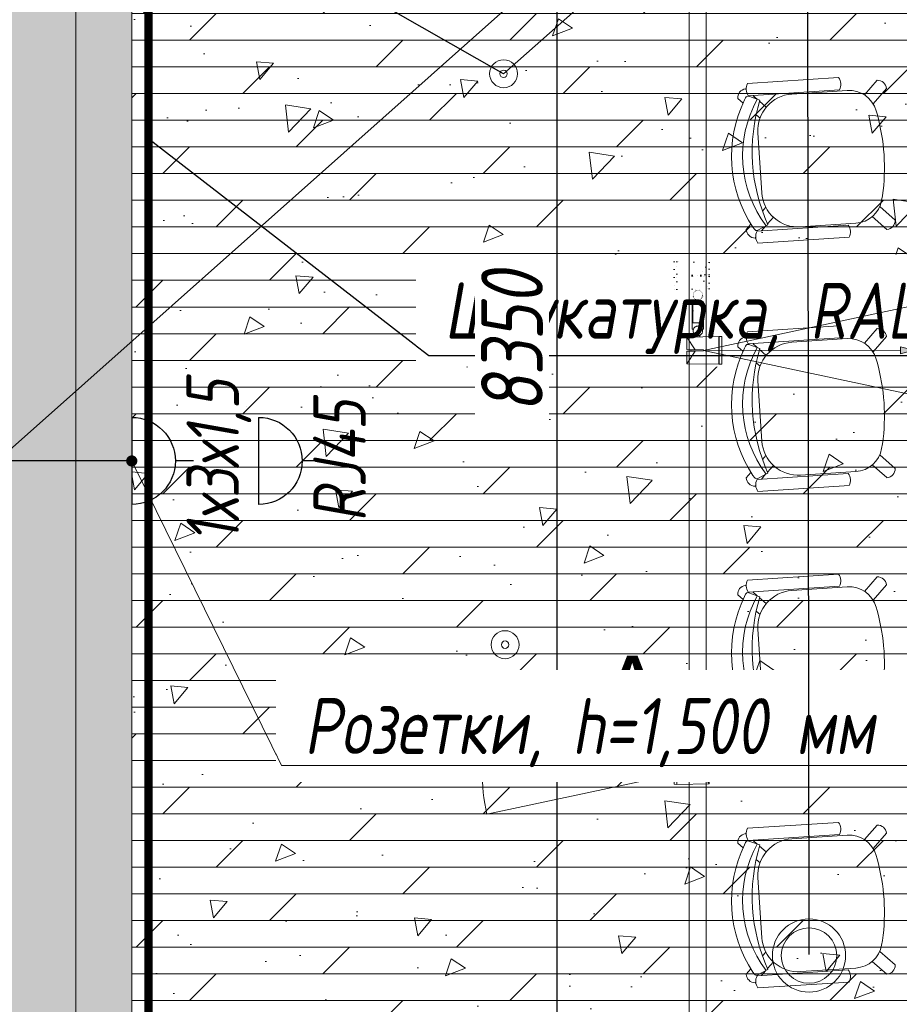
# Model space of a CAD drawing. Header units: millimetres. Extents: x -57162 to 485422, y -209335 to -9481.
# Tile 66 of 256: x 54639 to 57779, y -51829 to -48314. Entities that reach past the tile are written whole.
import ezdxf
from ezdxf import colors
from ezdxf.entities.mleader import LeaderData, LeaderLine
from ezdxf.enums import TextEntityAlignment as Align
from ezdxf.math import Vec2, Vec3

# ---------------------------------------------------------------- set-up
doc = ezdxf.new("R2010")
doc.units = ezdxf.units.MM
for name, pattern in [('( Hidden )', [0.375, 0.25, -0.125]), ('-d1-01', [1, 0, -1]), ('DASHDOT', [25.4, 12.7, -6.35, 0, -6.35]), ('Wipeout_Contour', [1, 0, -1])]:
    doc.linetypes.add(name, pattern=pattern)
doc.layers.get('Defpoints').update_dxf_attribs({"color": 31})
for name, color, linetype, lineweight in [('_0', 7, 'Continuous', 13), ('dim_light', 12, 'Continuous', 9), ('dim_pot', 128, 'Continuous', 9), ('EOM', 1, 'Continuous', 5), ('light_pot', 52, 'Continuous', 15), ('meb', 26, 'Continuous', 15), ('Основа _2_', 7, 'Continuous', 5), ('Перекрытия', 7, 'Continuous', 5), ('Стены', 7, 'Continuous', 5)]:
    doc.layers.add(name, color=color, linetype=linetype, lineweight=lineweight)
for name, color, linetype, lineweight, true_color in [('_Разделитель помещений_', 7, '-d1-01', 5, 0x0080c0), ('dim_razv', 7, 'DASHDOT', 9, 0x183018), ('EOM vinoski', 7, 'Continuous', 5, 0x423200), ('pol', 7, 'Continuous', 15, 0x55666d), ('pot sh', 7, 'Continuous', 15, 0x261e3e), ('МЕБЕЛЬ НАША ЛИНИЯ', 7, 'Continuous', 0, 0x6a6a6a)]:
    doc.layers.add(name, color=color, linetype=linetype, lineweight=lineweight, true_color=true_color)
doc.styles.add('fl_iso paper', font='isocpeur.ttf', dxfattribs={"width": 0.8, "oblique": 10})
doc.styles.add('In tre', font='isocpeur.ttf', dxfattribs={"width": 0.8, "oblique": 10})
doc.styles.get("Standard").update_dxf_attribs({"font": 'arial.ttf'})
doc.linetypes.add('пути', pattern='A,0.15,[130,ltypeshp.shx,S=0.25,R=0,X=0,Y=0],0.15', length=0.3)
doc.dimstyles.new('In tre 1_75', dxfattribs={"dimtxt": 220, "dimasz": 120, "dimexe": 60, "dimexo": 10, "dimgap": 50, "dimtad": 1, "dimdec": 0, "dimrnd": 5, "dimzin": 0, "dimdsep": 46, "dimtxsty": 'fl_iso paper', "dimblk": 'ARCHTICK', "dimcen": 0, "dimdle": 60, "dimadec": 0, "dimazin": 0, "dimtfac": 1, "dimtdec": 0, "dimtofl": 0, "dimtmove": 1, "dimatfit": 1, "dimfxl": 1, "dimtfill": 1, "dimtolj": 1, "dimtzin": 0, "dimarcsym": 1})

# ---------------------------------------------------------------- blocks, each defined once
blk = doc.blocks.new('*U404')
at = {"layer": 'light_pot', "linetype": 'Continuous', "lineweight": 18, "true_color": 0x333300}
blk.add_hatch(color=48, dxfattribs=at).paths.add_polyline_path([(-770, -93.6), (-723.3, -81.1), (-723.3, -106.1)])
at = {"layer": 'light_pot', "color": 48, "linetype": 'Continuous', "lineweight": 18, "true_color": 0x333300}
for p, q in [((-770, -93.6), (-723.3, -81.1)), ((-770, -93.6), (-723.3, -106.1)), ((-723.3, -106.1), (-723.3, -81.1)), ((-20, -93.4), (-723.3, -93.6))]:
    blk.add_line(p, q, dxfattribs=at)
at = {"layer": 'light_pot', "color": 48, "linetype": 'Wipeout_Contour', "lineweight": 0, "ltscale": 27.581187, "true_color": 0x333300}
blk.add_lwpolyline([(-75.5, 123.9), (-75.5, 222.9), (-85, 222.7), (-85, 124.1), (-75.5, 123.9)], dxfattribs=at)
at = {"layer": 'light_pot', "color": 48, "linetype": 'Wipeout_Contour', "lineweight": 0, "ltscale": 54.880114, "true_color": 0x333300}
blk.add_lwpolyline([(40, 125.9), (40, 170.6), (-20, 171.6), (-20, 175.1), (40, 176.2), (40, 220.9), (-75, 222.9), (-75, 123.9), (40, 125.9)], dxfattribs=at)
at = {"layer": 'light_pot', "color": 48, "linetype": 'Wipeout_Contour', "lineweight": 0, "ltscale": 20.267003, "true_color": 0x333300}
blk.add_lwpolyline([(40, 176.2), (40, 220.9), (10, 175.7), (40, 176.2)], dxfattribs=at)
at = {"layer": 'light_pot', "color": 48, "linetype": 'Wipeout_Contour', "lineweight": 0, "ltscale": 27.795682, "true_color": 0x333300}
blk.add_lwpolyline([(25, 170.8), (25, 175.9), (-20, 175.1), (-20, 171.6), (25, 170.8)], dxfattribs=at)
at = {"layer": 'light_pot', "color": 48, "linetype": 'Wipeout_Contour', "lineweight": 0, "ltscale": 20.878376, "true_color": 0x333300}
blk.add_lwpolyline([(10, 171.1), (40, 125.9), (40, 170.6), (10, 171.1)], dxfattribs=at)
at = {"layer": 'light_pot', "color": 48, "linetype": 'Wipeout_Contour', "lineweight": 0, "ltscale": 440.919975, "true_color": 0x333300}
blk.add_lwpolyline([(17, 103.7), (16.9, 105.4), (16.7, 107), (16.3, 108.6), (15.7, 110.2), (15, 111.7), (14.1, 113.1), (13.1, 114.5), (12, 115.7), (10.8, 116.8), (9.4, 117.8), (8, 118.7), (6.5, 119.4), (4.9, 120), (3.3, 120.4), (1.7, 120.6), (0, 120.7), (-1.7, 120.6), (-3.3, 120.4), (-4.9, 120), (-6.5, 119.4), (-8, 118.7), (-9.4, 117.8), (-10.8, 116.8), (-12, 115.7), (-13.1, 114.5), (-14.1, 113.1), (-15, 111.7), (-15.7, 110.2), (-16.3, 108.6), (-16.7, 107), (-16.9, 105.4), (-17, 103.7), (-16.9, 102), (-16.7, 100.4), (-16.3, 98.8), (-15.7, 97.2), (-15, 95.7), (-14.1, 94.2), (-13.1, 92.9), (-12, 91.7), (-10.8, 90.5), (-9.4, 89.6), (-8, 88.7), (-6.5, 88), (-4.9, 87.4), (-3.3, 87), (-1.7, 86.8), (0, 86.7), (1.7, 86.8), (3.3, 87), (4.9, 87.4), (6.5, 88), (8, 88.7), (9.4, 89.6), (10.8, 90.5), (12, 91.7), (13.1, 92.9), (14.1, 94.2), (15, 95.7), (15.7, 97.2), (16.3, 98.8), (16.7, 100.4), (16.9, 102), (17, 103.7)], dxfattribs=at)
blk.add_lwpolyline([(17, 103.7), (16.9, 105.4), (16.7, 107), (16.3, 108.6), (15.7, 110.2), (15, 111.7), (14.1, 113.1), (13.1, 114.5), (12, 115.7), (10.8, 116.8), (9.4, 117.8), (8, 118.7), (6.5, 119.4), (4.9, 120), (3.3, 120.4), (1.7, 120.6), (0, 120.7), (-1.7, 120.6), (-3.3, 120.4), (-4.9, 120), (-6.5, 119.4), (-8, 118.7), (-9.4, 117.8), (-10.8, 116.8), (-12, 115.7), (-13.1, 114.5), (-14.1, 113.1), (-15, 111.7), (-15.7, 110.2), (-16.3, 108.6), (-16.7, 107), (-16.9, 105.4), (-17, 103.7), (-16.9, 102), (-16.7, 100.4), (-16.3, 98.8), (-15.7, 97.2), (-15, 95.7), (-14.1, 94.2), (-13.1, 92.9), (-12, 91.7), (-10.8, 90.5), (-9.4, 89.6), (-8, 88.7), (-6.5, 88), (-4.9, 87.4), (-3.3, 87), (-1.7, 86.8), (0, 86.7), (1.7, 86.8), (3.3, 87), (4.9, 87.4), (6.5, 88), (8, 88.7), (9.4, 89.6), (10.8, 90.5), (12, 91.7), (13.1, 92.9), (14.1, 94.2), (15, 95.7), (15.7, 97.2), (16.3, 98.8), (16.7, 100.4), (16.9, 102), (17, 103.7)], dxfattribs=at)
at = {"layer": 'light_pot', "color": 48, "linetype": 'Wipeout_Contour', "lineweight": 0, "ltscale": 87.339052, "true_color": 0x333300}
blk.add_lwpolyline([(7, 119.2), (7, 119.2), (7, 125.3), (-7, 125.1), (-7, 119.2), (-7, 119.2), (-5.3, 119.8), (-3.6, 120.3), (-1.8, 120.6), (0, 120.7), (1.8, 120.6), (3.6, 120.3), (5.3, 119.8), (7, 119.2)], dxfattribs=at)
at = {"layer": 'light_pot', "color": 48, "linetype": 'Wipeout_Contour', "lineweight": 0, "ltscale": 149.796586, "true_color": 0x333300}
blk.add_lwpolyline([(-16, 97.9), (-20, 97.9), (-20, 0), (20, 0), (20, 97.9), (16, 97.9), (14.9, 95.5), (13.5, 93.3), (11.7, 91.4), (9.7, 89.8), (7.5, 88.4), (5.1, 87.5), (2.6, 86.9), (0, 86.7), (-2.6, 86.9), (-5.1, 87.5), (-7.5, 88.4), (-9.7, 89.8), (-11.7, 91.4), (-13.5, 93.3), (-14.9, 95.5), (-16, 97.9)], dxfattribs=at)
at = {"layer": 'light_pot', "color": 48, "linetype": 'Continuous', "lineweight": 18, "true_color": 0x333300, "flags": 128}
for points in [[(-16, -17.9), (-20, -17.9), (-20, 80), (20, 80), (20, -17.9), (16, -17.9), (14.9, -15.5), (13.5, -13.3), (11.7, -11.4), (9.7, -9.8), (7.5, -8.4), (5.1, -7.5), (2.6, -6.9), (0, -6.7), (-2.6, -6.9), (-5.1, -7.5), (-7.5, -8.4), (-9.7, -9.8), (-11.7, -11.4), (-13.5, -13.3), (-14.9, -15.5)], [(18, 75), (18, 5), (-18, 5), (-18, 75)], [(18, 75), (18, 5), (-18, 5), (-18, 75)], [(17, -23.7), (16.9, -25.4), (16.7, -27), (16.3, -28.6), (15.7, -30.2), (15, -31.7), (14.1, -33.1), (13.1, -34.5), (12, -35.7), (10.8, -36.8), (9.4, -37.8), (8, -38.7), (6.5, -39.4), (4.9, -40), (3.3, -40.4), (1.7, -40.6), (0, -40.7), (-1.7, -40.6), (-3.3, -40.4), (-4.9, -40), (-6.5, -39.4), (-8, -38.7), (-9.4, -37.8), (-10.8, -36.8), (-12, -35.7), (-13.1, -34.5), (-14.1, -33.1), (-15, -31.7), (-15.7, -30.2), (-16.3, -28.6), (-16.7, -27), (-16.9, -25.4), (-17, -23.7), (-16.9, -22), (-16.7, -20.4), (-16.3, -18.8), (-15.7, -17.2), (-15, -15.7), (-14.1, -14.2), (-13.1, -12.9), (-12, -11.7), (-10.8, -10.5), (-9.4, -9.6), (-8, -8.7), (-6.5, -8), (-4.9, -7.4), (-3.3, -7), (-1.7, -6.8), (0, -6.7), (1.7, -6.8), (3.3, -7), (4.9, -7.4), (6.5, -8), (8, -8.7), (9.4, -9.6), (10.8, -10.5), (12, -11.7), (13.1, -12.9), (14.1, -14.2), (15, -15.7), (15.7, -17.2), (16.3, -18.8), (16.7, -20.4), (16.9, -22)], [(17, -23.7), (16.9, -25.4), (16.7, -27), (16.3, -28.6), (15.7, -30.2), (15, -31.7), (14.1, -33.1), (13.1, -34.5), (12, -35.7), (10.8, -36.8), (9.4, -37.8), (8, -38.7), (6.5, -39.4), (4.9, -40), (3.3, -40.4), (1.7, -40.6), (0, -40.7), (-1.7, -40.6), (-3.3, -40.4), (-4.9, -40), (-6.5, -39.4), (-8, -38.7), (-9.4, -37.8), (-10.8, -36.8), (-12, -35.7), (-13.1, -34.5), (-14.1, -33.1), (-15, -31.7), (-15.7, -30.2), (-16.3, -28.6), (-16.7, -27), (-16.9, -25.4), (-17, -23.7), (-16.9, -22), (-16.7, -20.4), (-16.3, -18.8), (-15.7, -17.2), (-15, -15.7), (-14.1, -14.2), (-13.1, -12.9), (-12, -11.7), (-10.8, -10.5), (-9.4, -9.6), (-8, -8.7), (-6.5, -8), (-4.9, -7.4), (-3.3, -7), (-1.7, -6.8), (0, -6.7), (1.7, -6.8), (3.3, -7), (4.9, -7.4), (6.5, -8), (8, -8.7), (9.4, -9.6), (10.8, -10.5), (12, -11.7), (13.1, -12.9), (14.1, -14.2), (15, -15.7), (15.7, -17.2), (16.3, -18.8), (16.7, -20.4), (16.9, -22)], [(-75.5, -43.9), (-75.5, -142.9), (-85, -142.7), (-85, -44.1)], [(-75.5, -43.9), (-85, -44.1), (-85, -142.7), (-75.5, -142.9)], [(40, -45.9), (40, -90.6), (-20, -91.6), (-20, -95.1), (40, -96.2), (40, -140.9), (-75, -142.9), (-75, -43.9)], [(40, -45.9), (40, -90.6), (-20, -91.6), (-20, -95.1), (40, -96.2), (40, -140.9), (-75, -142.9), (-75, -43.9)], [(7, -39.2), (7, -39.2), (7, -45.3), (-7, -45.1), (-7, -39.2), (-7, -39.2), (-5.3, -39.8), (-3.6, -40.3), (-1.8, -40.6), (0, -40.7), (1.8, -40.6), (3.6, -40.3), (5.3, -39.8)], [(10, -91.1), (40, -45.9), (40, -90.6)], [(10, -91.1), (40, -90.6), (40, -45.9)], [(25, -90.8), (25, -95.9), (-20, -95.1), (-20, -91.6)], [(25, -90.8), (25, -95.9), (-20, -95.1), (-20, -91.6)], [(40, -96.2), (40, -140.9), (10, -95.7)], [(40, -96.2), (10, -95.7), (40, -140.9)]]:
    blk.add_lwpolyline(points, close=True, dxfattribs=at)
for points in [[(-16, -17.9, -0.31502), (0, -6.7, -0.31502), (16, -17.9), (20, -17.9), (20, 80), (-20, 80), (-20, -17.9)], [(-753.6, 62.3), (-20, -93.4), (-753.5, -249.6, -0.105104)], [(7, -39.2, -0.214789), (-7, -39.2), (-7, -39.2), (-7, -45.1), (7, -45.3), (7, -39.2)]]:
    blk.add_lwpolyline(points, format="xyb", close=True, dxfattribs=at)
at = {"layer": 'light_pot', "color": 48, "linetype": 'Wipeout_Contour', "lineweight": 0, "ltscale": 27.398732, "true_color": 0x333300}
blk.add_lwpolyline([(18, 5), (18, 75), (-18, 75), (-18, 5), (18, 5)], dxfattribs=at)
blk = doc.blocks.new('*U405')
at = {"layer": 'light_pot', "linetype": 'Continuous', "lineweight": 18, "true_color": 0x333300}
blk.add_hatch(color=48, dxfattribs=at).paths.add_polyline_path([(770, -93.1), (723.4, -80.6), (723.4, -105.6)])
at = {"layer": 'light_pot', "color": 48, "linetype": 'Continuous', "lineweight": 18, "true_color": 0x333300}
for p, q in [((20, -93.4), (723.4, -93.1)), ((770, -93.1), (723.4, -80.6)), ((723.4, -105.6), (723.4, -80.6)), ((770, -93.1), (723.4, -105.6))]:
    blk.add_line(p, q, dxfattribs=at)
at = {"layer": 'light_pot', "color": 48, "linetype": 'Wipeout_Contour', "lineweight": 0, "ltscale": 27.581187, "true_color": 0x333300}
blk.add_lwpolyline([(-75.5, 123.9), (-75.5, 222.9), (-85, 222.7), (-85, 124.1), (-75.5, 123.9)], dxfattribs=at)
at = {"layer": 'light_pot', "color": 48, "linetype": 'Wipeout_Contour', "lineweight": 0, "ltscale": 54.880114, "true_color": 0x333300}
blk.add_lwpolyline([(40, 125.9), (40, 170.6), (-20, 171.6), (-20, 175.1), (40, 176.2), (40, 220.9), (-75, 222.9), (-75, 123.9), (40, 125.9)], dxfattribs=at)
at = {"layer": 'light_pot', "color": 48, "linetype": 'Wipeout_Contour', "lineweight": 0, "ltscale": 20.267003, "true_color": 0x333300}
blk.add_lwpolyline([(40, 176.2), (40, 220.9), (10, 175.7), (40, 176.2)], dxfattribs=at)
at = {"layer": 'light_pot', "color": 48, "linetype": 'Wipeout_Contour', "lineweight": 0, "ltscale": 27.795682, "true_color": 0x333300}
blk.add_lwpolyline([(25, 170.8), (25, 175.9), (-20, 175.1), (-20, 171.6), (25, 170.8)], dxfattribs=at)
at = {"layer": 'light_pot', "color": 48, "linetype": 'Wipeout_Contour', "lineweight": 0, "ltscale": 20.878376, "true_color": 0x333300}
blk.add_lwpolyline([(10, 171.1), (40, 125.9), (40, 170.6), (10, 171.1)], dxfattribs=at)
at = {"layer": 'light_pot', "color": 48, "linetype": 'Wipeout_Contour', "lineweight": 0, "ltscale": 440.919975, "true_color": 0x333300}
blk.add_lwpolyline([(17, 103.7), (16.9, 105.4), (16.7, 107), (16.3, 108.6), (15.7, 110.2), (15, 111.7), (14.1, 113.1), (13.1, 114.5), (12, 115.7), (10.8, 116.8), (9.4, 117.8), (8, 118.7), (6.5, 119.4), (4.9, 120), (3.3, 120.4), (1.7, 120.6), (0, 120.7), (-1.7, 120.6), (-3.3, 120.4), (-4.9, 120), (-6.5, 119.4), (-8, 118.7), (-9.4, 117.8), (-10.8, 116.8), (-12, 115.7), (-13.1, 114.5), (-14.1, 113.1), (-15, 111.7), (-15.7, 110.2), (-16.3, 108.6), (-16.7, 107), (-16.9, 105.4), (-17, 103.7), (-16.9, 102), (-16.7, 100.4), (-16.3, 98.8), (-15.7, 97.2), (-15, 95.7), (-14.1, 94.2), (-13.1, 92.9), (-12, 91.7), (-10.8, 90.5), (-9.4, 89.6), (-8, 88.7), (-6.5, 88), (-4.9, 87.4), (-3.3, 87), (-1.7, 86.8), (0, 86.7), (1.7, 86.8), (3.3, 87), (4.9, 87.4), (6.5, 88), (8, 88.7), (9.4, 89.6), (10.8, 90.5), (12, 91.7), (13.1, 92.9), (14.1, 94.2), (15, 95.7), (15.7, 97.2), (16.3, 98.8), (16.7, 100.4), (16.9, 102), (17, 103.7)], dxfattribs=at)
blk.add_lwpolyline([(17, 103.7), (16.9, 105.4), (16.7, 107), (16.3, 108.6), (15.7, 110.2), (15, 111.7), (14.1, 113.1), (13.1, 114.5), (12, 115.7), (10.8, 116.8), (9.4, 117.8), (8, 118.7), (6.5, 119.4), (4.9, 120), (3.3, 120.4), (1.7, 120.6), (0, 120.7), (-1.7, 120.6), (-3.3, 120.4), (-4.9, 120), (-6.5, 119.4), (-8, 118.7), (-9.4, 117.8), (-10.8, 116.8), (-12, 115.7), (-13.1, 114.5), (-14.1, 113.1), (-15, 111.7), (-15.7, 110.2), (-16.3, 108.6), (-16.7, 107), (-16.9, 105.4), (-17, 103.7), (-16.9, 102), (-16.7, 100.4), (-16.3, 98.8), (-15.7, 97.2), (-15, 95.7), (-14.1, 94.2), (-13.1, 92.9), (-12, 91.7), (-10.8, 90.5), (-9.4, 89.6), (-8, 88.7), (-6.5, 88), (-4.9, 87.4), (-3.3, 87), (-1.7, 86.8), (0, 86.7), (1.7, 86.8), (3.3, 87), (4.9, 87.4), (6.5, 88), (8, 88.7), (9.4, 89.6), (10.8, 90.5), (12, 91.7), (13.1, 92.9), (14.1, 94.2), (15, 95.7), (15.7, 97.2), (16.3, 98.8), (16.7, 100.4), (16.9, 102), (17, 103.7)], dxfattribs=at)
at = {"layer": 'light_pot', "color": 48, "linetype": 'Wipeout_Contour', "lineweight": 0, "ltscale": 87.339052, "true_color": 0x333300}
blk.add_lwpolyline([(7, 119.2), (7, 119.2), (7, 125.3), (-7, 125.1), (-7, 119.2), (-7, 119.2), (-5.3, 119.8), (-3.6, 120.3), (-1.8, 120.6), (0, 120.7), (1.8, 120.6), (3.6, 120.3), (5.3, 119.8), (7, 119.2)], dxfattribs=at)
at = {"layer": 'light_pot', "color": 48, "linetype": 'Wipeout_Contour', "lineweight": 0, "ltscale": 149.796586, "true_color": 0x333300}
blk.add_lwpolyline([(-16, 97.9), (-20, 97.9), (-20, 0), (20, 0), (20, 97.9), (16, 97.9), (14.9, 95.5), (13.5, 93.3), (11.7, 91.4), (9.7, 89.8), (7.5, 88.4), (5.1, 87.5), (2.6, 86.9), (0, 86.7), (-2.6, 86.9), (-5.1, 87.5), (-7.5, 88.4), (-9.7, 89.8), (-11.7, 91.4), (-13.5, 93.3), (-14.9, 95.5), (-16, 97.9)], dxfattribs=at)
at = {"layer": 'light_pot', "color": 48, "linetype": 'Continuous', "lineweight": 18, "true_color": 0x333300, "flags": 128}
for points in [[(-16, -17.9), (-20, -17.9), (-20, 80), (20, 80), (20, -17.9), (16, -17.9), (14.9, -15.5), (13.5, -13.3), (11.7, -11.4), (9.7, -9.8), (7.5, -8.4), (5.1, -7.5), (2.6, -6.9), (0, -6.7), (-2.6, -6.9), (-5.1, -7.5), (-7.5, -8.4), (-9.7, -9.8), (-11.7, -11.4), (-13.5, -13.3), (-14.9, -15.5)], [(18, 75), (18, 5), (-18, 5), (-18, 75)], [(18, 75), (18, 5), (-18, 5), (-18, 75)], [(17, -23.7), (16.9, -25.4), (16.7, -27), (16.3, -28.6), (15.7, -30.2), (15, -31.7), (14.1, -33.1), (13.1, -34.5), (12, -35.7), (10.8, -36.8), (9.4, -37.8), (8, -38.7), (6.5, -39.4), (4.9, -40), (3.3, -40.4), (1.7, -40.6), (0, -40.7), (-1.7, -40.6), (-3.3, -40.4), (-4.9, -40), (-6.5, -39.4), (-8, -38.7), (-9.4, -37.8), (-10.8, -36.8), (-12, -35.7), (-13.1, -34.5), (-14.1, -33.1), (-15, -31.7), (-15.7, -30.2), (-16.3, -28.6), (-16.7, -27), (-16.9, -25.4), (-17, -23.7), (-16.9, -22), (-16.7, -20.4), (-16.3, -18.8), (-15.7, -17.2), (-15, -15.7), (-14.1, -14.2), (-13.1, -12.9), (-12, -11.7), (-10.8, -10.5), (-9.4, -9.6), (-8, -8.7), (-6.5, -8), (-4.9, -7.4), (-3.3, -7), (-1.7, -6.8), (0, -6.7), (1.7, -6.8), (3.3, -7), (4.9, -7.4), (6.5, -8), (8, -8.7), (9.4, -9.6), (10.8, -10.5), (12, -11.7), (13.1, -12.9), (14.1, -14.2), (15, -15.7), (15.7, -17.2), (16.3, -18.8), (16.7, -20.4), (16.9, -22)], [(17, -23.7), (16.9, -25.4), (16.7, -27), (16.3, -28.6), (15.7, -30.2), (15, -31.7), (14.1, -33.1), (13.1, -34.5), (12, -35.7), (10.8, -36.8), (9.4, -37.8), (8, -38.7), (6.5, -39.4), (4.9, -40), (3.3, -40.4), (1.7, -40.6), (0, -40.7), (-1.7, -40.6), (-3.3, -40.4), (-4.9, -40), (-6.5, -39.4), (-8, -38.7), (-9.4, -37.8), (-10.8, -36.8), (-12, -35.7), (-13.1, -34.5), (-14.1, -33.1), (-15, -31.7), (-15.7, -30.2), (-16.3, -28.6), (-16.7, -27), (-16.9, -25.4), (-17, -23.7), (-16.9, -22), (-16.7, -20.4), (-16.3, -18.8), (-15.7, -17.2), (-15, -15.7), (-14.1, -14.2), (-13.1, -12.9), (-12, -11.7), (-10.8, -10.5), (-9.4, -9.6), (-8, -8.7), (-6.5, -8), (-4.9, -7.4), (-3.3, -7), (-1.7, -6.8), (0, -6.7), (1.7, -6.8), (3.3, -7), (4.9, -7.4), (6.5, -8), (8, -8.7), (9.4, -9.6), (10.8, -10.5), (12, -11.7), (13.1, -12.9), (14.1, -14.2), (15, -15.7), (15.7, -17.2), (16.3, -18.8), (16.7, -20.4), (16.9, -22)], [(-40, -45.9), (-40, -90.6), (20, -91.6), (20, -95.1), (-40, -96.2), (-40, -140.9), (75, -142.9), (75, -43.9)], [(-40, -45.9), (-40, -90.6), (20, -91.6), (20, -95.1), (-40, -96.2), (-40, -140.9), (75, -142.9), (75, -43.9)], [(-10, -91.1), (-40, -45.9), (-40, -90.6)], [(-10, -91.1), (-40, -90.6), (-40, -45.9)], [(-7, -39.2), (-7, -39.2), (-7, -45.3), (7, -45.1), (7, -39.2), (7, -39.2), (5.3, -39.8), (3.6, -40.3), (1.8, -40.6), (0, -40.7), (-1.8, -40.6), (-3.6, -40.3), (-5.3, -39.8)], [(75.5, -43.9), (75.5, -142.9), (85, -142.7), (85, -44)], [(75.5, -43.9), (85, -44), (85, -142.7), (75.5, -142.9)], [(-40, -96.2), (-40, -140.9), (-10, -95.7)], [(-40, -96.2), (-10, -95.7), (-40, -140.9)], [(-25, -90.9), (-25, -95.9), (20, -95.1), (20, -91.6)], [(-25, -90.9), (-25, -95.9), (20, -95.1), (20, -91.6)]]:
    blk.add_lwpolyline(points, close=True, dxfattribs=at)
for points in [[(-16, -17.9, -0.31502), (0, -6.7, -0.31502), (16, -17.9), (20, -17.9), (20, 80), (-20, 80), (-20, -17.9)], [(753.6, 62.8), (20, -93.4), (753.7, -249.1, 0.105104)], [(-7, -39.2, 0.214789), (7, -39.2), (7, -39.2), (7, -45.1), (-7, -45.3), (-7, -39.2)]]:
    blk.add_lwpolyline(points, format="xyb", close=True, dxfattribs=at)
at = {"layer": 'light_pot', "color": 48, "linetype": 'Wipeout_Contour', "lineweight": 0, "ltscale": 27.398732, "true_color": 0x333300}
blk.add_lwpolyline([(18, 5), (18, 75), (-18, 75), (-18, 5), (18, 5)], dxfattribs=at)
blk = doc.blocks.new('_ArchTick')
at = {"color": 0, "linetype": 'ByBlock', "lineweight": 9, "const_width": 0.15}
blk.add_lwpolyline([(-0.5, -0.5), (0.5, 0.5)], dxfattribs=at)
blk = doc.blocks.new('*D468')
at = {"layer": 'Defpoints', "color": 0, "transparency": 16777216}
for p in [(57028.6, -45289.1), (56556.3, -53639.1), (57059.2, -53639.1)]:
    blk.add_point(p, dxfattribs=at)
at = {"layer": 'dim_light', "color": 0, "lineweight": -2, "transparency": 16777216}
for p, q in [((56556.3, -45229.1), (56556.3, -53699.1)), ((57018.6, -45289.1), (56496.3, -45289.1)), ((57049.2, -53639.1), (56496.3, -53639.1))]:
    blk.add_line(p, q, dxfattribs=at)
at = {"layer": 'dim_light', "color": 0, "lineweight": -2, "transparency": 16777216, "xscale": 120, "yscale": 120, "zscale": 120}
for p, rotation in [((56556.3, -45289.1), 90), ((56556.3, -53639.1), 270)]:
    blk.add_blockref('_ArchTick', p, dxfattribs=dict(at, rotation=rotation))
at = {"layer": 'dim_light', "color": 0, "transparency": 16777216, "insert": (56396.3, -49464.1), "char_height": 220, "attachment_point": 5, "rotation": 90, "style": 'fl_iso paper', "bg_fill": 3, "box_fill_scale": 1.1, "bg_fill_color": 256, "bg_fill_true_color": 13158600, "bg_fill_transparency": 0}
blk.add_mtext('\\A1;8350', dxfattribs=at)
blk = doc.blocks.new('indiana visitor_s')
at = {"layer": 'МЕБЕЛЬ НАША ЛИНИЯ', "linetype": 'Continuous'}
for p, q in [((-234.5, 265.2), (-216.7, 247.4)), ((234.3, 265.4), (216.5, 247.6)), ((-286, 227.4), (-286, -99)), ((-267, 235.9), (-264.4, 233.3)), ((-242.7, 227.4), (-242.7, -99)), ((-242.7, 211.6), (-226.7, 195.6)), ((-222.8, 187), (-239.3, 224)), ((-235.4, 236.5), (-228.1, 241)), ((223.1, 186.8), (239.7, 224.7)), ((235, 237.7), (227.5, 241.5)), ((242, 227.4), (242, -99)), ((266.8, 235.7), (264.4, 233.3)), ((285.3, 227.4), (285.3, -99)), ((-219.4, 188.3), (-196.9, 165.8)), ((-172.8, 203.4), (-159.7, 190.4)), ((-107.7, 201.2), (107.7, 201.2)), ((172.4, 203.5), (159.4, 190.5)), ((219.3, 188.2), (196.9, 165.8)), ((242, 210.9), (227, 195.9)), ((-237.7, 71.2), (-237.7, -126.5)), ((237.7, 71.2), (237.7, -126.9)), ((-266.8, -235.7), (-217.7, -186.6)), ((266.8, -235.7), (217.8, -186.7)), ((-235.7, -266.8), (-184, -215.1)), ((-161.9, -223.5), (-145.5, -227.6)), ((158.4, -224.7), (146.8, -227.2)), ((235.7, -266.8), (184.3, -215.4))]:
    blk.add_line(p, q, dxfattribs=at)
for centre, radius, start, end in [((0.1, -156.1), 458, 60.2249, 119.8821), ((-235.3, 233.5), 31.7, 88.7139, 175.7843), ((2.2, -152.7), 414.8, 57.1762, 123.3523), ((235, 233.6), 31.8, 3.7654, 91.3396), ((-264.3, 190.5), 42.8, 59.6199, 120.3801), ((-230.2, 228), 10, 121.5324, 204.0412), ((-0.1, -404.6), 632.1, 69.3265, 110.633), ((230.5, 228.7), 10, 335.9588, 63.1701), ((263.7, 190.5), 42.8, 59.6199, 120.3801), ((-107.7, 71.2), 130, 90, 180), ((107.7, 71.2), 130, 0, 90), ((-264.3, -62.2), 42.7, 239.5345, 300.4655), ((263.7, -62.2), 42.7, 239.5345, 300.4655), ((-137.7, -126.5), 100, 180, 255.9983), ((137.7, -126.9), 100, 281.9515, 360), ((-235.4, -235.4), 31.5, 180.6369, 269.3631), ((-0.3, 464.5), 707.2, 258.1526, 282.0043), ((233.9, -233.9), 32.9, 273.1192, 356.8808)]:
    blk.add_arc(centre, radius, start, end, dxfattribs=at)
blk = doc.blocks.new('*U1242')
at = {"layer": 'EOM', "color": 0, "lineweight": 25}
blk.add_line((0, 147.1), (0, 103.7), dxfattribs=at)
blk.add_lwpolyline([(103.7, 0), (-103.7, 0)], dxfattribs=at)
blk.add_arc((0, 0), 103.7, 360, 180, dxfattribs=at)
at = {"layer": 'EOM', "color": 0, "style": 'fl_iso paper', "oblique": 10, "width": 0.8}
blk.add_attdef('SOC', text='', height=125, dxfattribs=at).set_placement((0, 192.6), align=Align.MIDDLE_CENTER)
blk = doc.blocks.new('_DOT')
at = {"color": 0, "linetype": 'ByBlock'}
blk.add_line((-0.5, 0), (-1, 0), dxfattribs=at)
at = {"color": 0, "linetype": 'ByBlock', "const_width": 0.5}
blk.add_lwpolyline([(-0.25, 0, 1), (0.25, 0, 1)], format="xyb", close=True, dxfattribs=at)
blk = doc.blocks.new('*D1328')
at = {"layer": 'Defpoints', "color": 0, "transparency": 16777216}
for p in [(55029.1, -46689.1), (54427.9, -49889.1), (55029.1, -49889.1)]:
    blk.add_point(p, dxfattribs=at)
at = {"layer": 'EOM vinoski', "color": 0, "lineweight": -2, "transparency": 16777216}
for p, q in [((54427.9, -46629.1), (54427.9, -49949.1)), ((55019.1, -46689.1), (54367.9, -46689.1)), ((55019.1, -49889.1), (54367.9, -49889.1))]:
    blk.add_line(p, q, dxfattribs=at)
at = {"layer": 'EOM vinoski', "color": 0, "lineweight": -2, "transparency": 16777216, "xscale": 120, "yscale": 120, "zscale": 120}
for p, rotation in [((54427.9, -46689.1), 90), ((54427.9, -49889.1), 270)]:
    blk.add_blockref('_ArchTick', p, dxfattribs=dict(at, rotation=rotation))
at = {"layer": 'EOM vinoski', "color": 0, "transparency": 16777216, "insert": (54267.9, -48289.1), "char_height": 220, "attachment_point": 5, "rotation": 90, "style": 'fl_iso paper', "bg_fill": 3, "box_fill_scale": 1.1, "bg_fill_color": 256, "bg_fill_true_color": 13158600, "bg_fill_transparency": 0}
blk.add_mtext('\\A1;3200', dxfattribs=at)

msp = doc.modelspace()

# ---------------------------------------------------------------- hatches: boundary and pattern name
at = {"layer": '_0', "transparency": 33554534}
h = msp.add_hatch(color=252, dxfattribs=at)
h.dxf.hatch_style = 1
h.paths.add_polyline_path([(54838.3, -55066.4), (54838.3, -53539.1), (54839.1, -53539.1), (54839.1, -45289.1), (43529.1, -45289.1), (43529.1, -45939.1), (42329.1, -45939.1), (42329.1, -39089.1), (48929.1, -39089.1), (48929.1, -34089.1), (45929.1, -34089.1), (45929.1, -34989.1), (42329.1, -34989.1), (42329.1, -31389.1), (43529.1, -31389.1), (43529.1, -32039.1), (61679.1, -32039.1), (61679.1, -31389.1), (65429.1, -31389.1), (65429.1, -25809.1), (64629.1, -25809.1), (64628, -16455.3), (42329.1, -20346.8), (42329.1, -23689.1), (39113.8, -23689.1), (39113.8, -38949.4), (38510.1, -39159.5), (39637.2, -39238.3), (39113.8, -39438.3), (39113.8, -55066.4), (47923.6, -55066.4), (48133.7, -55670.1), (48212.5, -54543), (48412.6, -55066.4)])
h.paths.add_polyline_path([(56629.1, -37129.1), (68119.1, -37129.1), (68119.1, -40169.1), (56629.1, -40169.1)])
at = {"layer": 'pol'}
h = msp.add_hatch(dxfattribs=at)
h.set_pattern_fill('DOLMIT', color=256, scale=15)
h.paths.add_polyline_path([(55039.1, -53639.1), (55039.1, -46189.1), (55539.1, -46189.1), (55539.1, -45289.1), (61679.1, -45289.1), (61679.1, -45939.1), (62279.1, -45939.1), (62279.1, -53639.1), (59429.1, -53639.1), (59429.1, -52639.1), (58429.1, -52639.1), (58429.1, -53639.1)])
at = {"layer": 'pot sh', "linetype": 'ByBlock', "lineweight": 0, "true_color": 0x878581}
h = msp.add_hatch(dxfattribs=at)
h.set_pattern_fill('AR-CONC', color=252, scale=4, angle=180)
h.paths.add_polyline_path([(55039.1, -53639.1), (55039.1, -46189.1), (55539.1, -46189.1), (55539.1, -45289.1), (61679.1, -45289.1), (61679.1, -45939.1), (62279.1, -45939.1), (62279.1, -53639.1), (59429.1, -53639.1), (59429.1, -52639.1), (58429.1, -52639.1), (58429.1, -53639.1)])
at = {"layer": 'Стены'}
h = msp.add_hatch(dxfattribs=at)
h.set_pattern_fill('FP_1', color=256, style=0, pattern_type=2)
h.set_pattern_definition([(45, (38310.4, -126387.46), (-75.43415, 75.43415), [106.68, -17.78, 3.556, -17.78]), (45, (38310.4, -126312.08), (-75.43415, 75.43415), []), (50, (38310.4, -126387.46), (127.52922, -11.15758), [13.335, -146.685]), (355, (38310.4, -126387.46), (-24.66966, 133.74002), [10.668, -117.348]), (100.451, (38321.03, -126388.39), (102.85973, 122.58178), [11.333, -124.663]), (46.184, (38310.4, -126351.9), (189.75516, -29.43036), [20.002, -220.027]), (96.636, (38326.21, -126354.36), (166.1822, 173.1996), [17, -186.995]), (351.184, (38310.4, -126351.9), (166.18393, 173.19757), [16.002, -176.022]), (21, (38328.18, -126360.79), (106.13027, -71.58603), [13.335, -146.685]), (326, (38328.18, -126360.8), (43.26188, 128.93175), [10.668, -117.348]), (71.451, (38337.02, -126366.76), (149.39198, 57.34505), [11.333, -124.663]), (37.5, (38310.4, -126387.464), (2.162228, 59.188357), [3.353, -112.573, 3.353, -115.773, -117.793]), (37.5, (38310.4, -126387.464), (2.162228, 59.188357), [-235.052, 3.353, -114.44]), (7.5, (38310.4, -126387.464), (46.773857, 70.12615), [3.353, -64.567, 3.353, -109.906, -44.894]), (7.5, (38310.4, -126387.464), (46.773857, 70.12615), [-181.178, 3.353, -41.542]), (327.5, (38270.75, -126387.464), (94.91367, -4.010093), [3.353, -41.097, 3.353, -135.331, -184.023]), (327.5, (38270.75, -126387.464), (94.91367, -4.010093), [-183.134, 3.353, -180.67]), (317.5, (38252.97, -126387.46), (103.69057, 17.79882), [3.353, -54.432, 3.353, -88.748, -130.683]), (317.5, (38252.97, -126387.46), (103.69057, 17.79882), [-149.885, 3.353, -127.33])])
h.paths.add_polyline_path([(55039.1, -53639.1), (55039.1, -45289.1), (54839.1, -45289.1), (54839.1, -53639.1)])

# ---------------------------------------------------------------- linework, layer by layer
at = {"layer": '_0'}
msp.add_lwpolyline([(39113.8, -55066.4), (47923.6, -55066.4), (48133.7, -55670.1), (48212.5, -54543), (48412.6, -55066.4), (54838.3, -55066.4), (54838.3, -53539.1), (54839.1, -53539.1), (54839.1, -45289.1), (43529.1, -45289.1), (43529.1, -45939.1), (42329.1, -45939.1)], dxfattribs=at)
at = {"layer": '_Разделитель помещений_'}
msp.add_line((54839.1, -53639.1), (54839.1, -45289.1), dxfattribs=at)
at = {"layer": 'dim_pot', "lineweight": 0, "ltscale": 20}
for radius in [130.7, 99]:
    msp.add_circle((57456.3, -51655), radius, dxfattribs=at)
at = {"layer": 'Основа _2_', "lineweight": 9}
for p, q in [((54839.1, -45289.1), (54839.1, -53539.1)), ((55039.1, -53539.1), (55039.1, -46189.1)), ((55039.1, -46189.1), (55039.1, -53639.1))]:
    msp.add_line(p, q, dxfattribs=at)
at = {"layer": 'Перекрытия'}
for p, q in [((54839.1, -45289.1), (54839.1, -53639.1)), ((54839.1, -53639.1), (54839.1, -45289.1)), ((54839.1, -53639.1), (54839.1, -45289.1)), ((54839.1, -53239.1), (54839.1, -45289.1)), ((55039.1, -53639.1), (55039.1, -46189.1)), ((55039.1, -46189.1), (55039.1, -53639.1))]:
    msp.add_line(p, q, dxfattribs=at)

# ---------------------------------------------------------------- block references
at = {"layer": 'EOM'}
ref = msp.add_blockref('*U1242', (55039.1, -49889.1), dxfattribs=dict(at, xscale=-1.5, yscale=1.5, zscale=1.5, rotation=270.0000275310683))
ref.add_attrib('SOC', '1х3х1,5', dxfattribs={"color": 0, "height": 187.5, "rotation": 90, "style": 'fl_iso paper', "oblique": 10, "width": 0.8}).set_placement((55328, -49889.1), align=Align.MIDDLE_CENTER)
at = {"layer": 'light_pot'}
msp.add_blockref('*U404', (57059.7, -50900.9), dxfattribs=at)
at = {"layer": 'meb', "linetype": 'ByBlock', "rotation": 93.73602006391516}
for p in [(57481.9, -50584.1), (57481.9, -51470.5)]:
    msp.add_blockref('indiana visitor_s', p, dxfattribs=at)

# ---------------------------------------------------------------- next in the draw order: leaders
at = {"layer": 'dim_razv', "color": 0, "linetype": 'ByBlock'}
ml = msp.add_multileader_mtext('Standard', dxfattribs=at)
ml.set_content('Штукатурка, RAL7035', style='In tre')
ml.set_leader_properties()
ml.build(insert=Vec2(0, 0))
ml.multileader.update_dxf_attribs({"text_left_attachment_type": 6, "text_right_attachment_type": 6, "dogleg_length": 1, "arrow_head_size": 0, "scale": 50})
ctx = ml.context
ctx.base_point, ctx.scale, ctx.char_height, ctx.arrow_head_size, ctx.landing_gap_size, ctx.plane_origin = Vec3(56148.8, -49512.6), 50, 200, 0, 4.5, Vec3(66647.7, -48686.3)
ctx.left_attachment, ctx.right_attachment = 6, 6
notes = []
notes.append((ctx, [(1, (1, 1, 0), (56098.8, -49512.6), (1, 0), 50, [(1, [(55089.1, -48730.1)], 0, [])])]))
ctx.mtext.insert, ctx.mtext.width, ctx.mtext.defined_height, ctx.mtext.flow_direction = Vec3(56153.3, -49252.6), 3092.716, 696.6, 5
ctx.mtext.has_bg_fill, ctx.mtext.bg_color, ctx.mtext.bg_scale_factor, ctx.mtext.bg_transparency, ctx.mtext.use_window_bg_color = 1, -1027028792, 1.5, 0, 1
for ctx, leaders in notes:
    for number, flags, end, landing, length, lines in leaders:
        leader = LeaderData()
        leader.index, (leader.has_last_leader_line, leader.has_dogleg_vector, leader.attachment_direction) = number, flags
        leader.last_leader_point, leader.dogleg_vector, leader.dogleg_length = Vec3(end), Vec3(landing), length
        for number, points, colour, breaks in lines:
            line = LeaderLine()
            line.index, line.vertices, line.color, line.breaks = number, Vec3.list(points), colors.encode_raw_color(colour), breaks
            leader.lines.append(line)
        ctx.leaders.append(leader)

# ---------------------------------------------------------------- next in the draw order: linework, layer by layer
at = {"layer": 'light_pot', "flags": 128}
msp.add_lwpolyline([(57089.6, -45289.1), (57089.7, -53639.1), (57028.7, -53639.1), (57028.6, -45289.1)], close=True, dxfattribs=at)

# ---------------------------------------------------------------- next in the draw order: block references
at = {"layer": 'light_pot'}
msp.add_blockref('*U405', (57059.7, -49400.9), dxfattribs=at)
at = {"layer": 'meb', "linetype": 'ByBlock', "rotation": 93.73602006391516}
for p in [(57481.9, -48811.5), (57481.9, -49697.8)]:
    msp.add_blockref('indiana visitor_s', p, dxfattribs=at)

# ---------------------------------------------------------------- next in the draw order: dimensions: what is measured, and where the dimension line sits
at = {"layer": 'dim_light'}
dim = msp.add_linear_dim(base=(56556.3, -53639.1), p1=(57028.6, -45289.1), p2=(57059.2, -53639.1), angle=90, dimstyle='In tre 1_75', dxfattribs=at)
dim.commit()
dim.dimension.update_dxf_attribs({"geometry": '*D468', "text_midpoint": (56396.3, -49464.1)})

# ---------------------------------------------------------------- next in the draw order: linework, layer by layer
msp.add_lwpolyline([(55039.1, -53639.1), (55039.1, -46189.1), (55539.1, -46189.1), (55539.1, -45289.1), (61679.1, -45289.1), (61679.1, -45939.1), (62279.1, -45939.1), (62279.1, -53639.1), (59429.1, -53639.1), (59429.1, -52639.1), (58429.1, -52639.1), (58429.1, -53639.1)], close=True, dxfattribs=at)
at = {"layer": 'dim_razv', "color": 152, "linetype": 'пути', "ltscale": 3, "true_color": 0x006edb, "const_width": 10}
msp.add_lwpolyline([(55089.1, -53589.1), (55089.1, -46239.1), (55589.1, -46239.1), (55589.1, -45339.1), (61629.1, -45339.1), (61629.1, -45989.1), (62229.1, -45989.1), (62229.1, -53589.1), (59479.1, -53589.1), (59479.1, -52589.1), (58379.1, -52589.1), (58379.1, -53589.1)], close=True, dxfattribs=at)
at = {"layer": 'pol'}
msp.add_lwpolyline([(55039.1, -53639.1), (55039.1, -46189.1), (55539.1, -46189.1), (55539.1, -45289.1), (61679.1, -45289.1), (61679.1, -45939.1), (62279.1, -45939.1), (62279.1, -53639.1), (59429.1, -53639.1), (59429.1, -52639.1), (58429.1, -52639.1), (58429.1, -53639.1)], close=True, dxfattribs=at)
at = {"layer": 'pol', "color": 1, "linetype": '( Hidden )', "ltscale": 10, "true_color": 0xff0000, "const_width": 30}
msp.add_lwpolyline([(55099.1, -53639.1), (55099.1, -46249.1), (55599.1, -46249.1), (55599.1, -45349.1), (58429.1, -45349.1)], dxfattribs=at)
at = {"layer": 'pot sh'}
msp.add_lwpolyline([(55039.1, -53639.1), (55039.1, -46189.1), (55539.1, -46189.1), (55539.1, -45289.1), (61679.1, -45289.1), (61679.1, -45939.1), (62279.1, -45939.1), (62279.1, -53639.1), (59429.1, -53639.1), (59429.1, -52639.1), (58429.1, -52639.1), (58429.1, -53639.1)], close=True, dxfattribs=at)

# ---------------------------------------------------------------- next in the draw order: texts
at = {"layer": 'light_pot', "color": 10, "linetype": 'ByBlock', "insert": (56708.5, -50583.8), "char_height": 250, "attachment_point": 1}
msp.add_mtext_dynamic_manual_height_columns('А', width=72.707, gutter_width=12.5, heights=[0], dxfattribs=at)

# ---------------------------------------------------------------- next in the draw order: leaders
at = {"layer": 'EOM vinoski', "linetype": 'ByBlock', "lineweight": 0}
ml = msp.add_multileader_mtext('Standard', dxfattribs=at)
ml.set_content('Розетки, h=1,500 мм', color=256, style='fl_iso paper')
ml.set_leader_properties(lineweight=5)
ml.set_arrow_properties(name='DOT')
ml.build(insert=Vec2(0, 0))
ml.multileader.update_dxf_attribs({"has_dogleg": 0, "text_left_attachment_type": 6, "text_right_attachment_type": 6, "dogleg_length": 0.5, "arrow_head_size": 40, "scale": 40})
ctx = ml.context
ctx.base_point, ctx.scale, ctx.char_height, ctx.arrow_head_size, ctx.landing_gap_size, ctx.plane_origin = Vec3(55573.4, -50975.8), 40, 200, 40, 80, Vec3(48918, -50076.4)
ctx.left_attachment, ctx.right_attachment = 6, 6
notes = []
notes.append((ctx, [(1, (1, 1, 0), (55553.4, -50975.8), (1, 0), 20, [(1, [(55039.1, -49889.1)], 0, [])])]))
ctx.mtext.insert, ctx.mtext.width, ctx.mtext.defined_height, ctx.mtext.line_spacing_factor, ctx.mtext.flow_direction = Vec3(55653.4, -50735.8), 2136.92, 629.7, 0.9, 5
ctx.mtext.has_bg_fill, ctx.mtext.bg_color, ctx.mtext.bg_scale_factor, ctx.mtext.bg_transparency, ctx.mtext.use_window_bg_color = 1, -1027028792, 1.5, 0, 1
for ctx, leaders in notes:
    for number, flags, end, landing, length, lines in leaders:
        leader = LeaderData()
        leader.index, (leader.has_last_leader_line, leader.has_dogleg_vector, leader.attachment_direction) = number, flags
        leader.last_leader_point, leader.dogleg_vector, leader.dogleg_length = Vec3(end), Vec3(landing), length
        for number, points, colour, breaks in lines:
            line = LeaderLine()
            line.index, line.vertices, line.color, line.breaks = number, Vec3.list(points), colors.encode_raw_color(colour), breaks
            leader.lines.append(line)
        ctx.leaders.append(leader)

# ---------------------------------------------------------------- next in the draw order: block references
at = {"layer": 'EOM'}
ref = msp.add_blockref('*U1242', (55491.8, -49889.1), dxfattribs=dict(at, xscale=-1.5, yscale=1.5, zscale=1.5, rotation=270.0000275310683))
ref.add_attrib('SOC', 'RJ45', dxfattribs={"color": 0, "height": 187.5, "rotation": 90, "style": 'fl_iso paper', "oblique": 10, "width": 0.8}).set_placement((55780.6, -49889.1), align=Align.MIDDLE_CENTER)

# ---------------------------------------------------------------- next in the draw order: dimensions: what is measured, and where the dimension line sits
at = {"layer": 'EOM vinoski'}
dim = msp.add_linear_dim(base=(54427.9, -49889.1), p1=(55029.1, -46689.1), p2=(55029.1, -49889.1), angle=90, dimstyle='In tre 1_75', dxfattribs=at)
dim.commit()
dim.dimension.update_dxf_attribs({"geometry": '*D1328', "text_midpoint": (54267.9, -48289.1)})

# ---------------------------------------------------------------- next in the draw order: leaders
at = {"layer": 'dim_pot', "color": 18, "linetype": 'ByBlock', "true_color": 0x000000}
ml = msp.add_multileader_mtext('Standard', dxfattribs=at)
ml.set_content('Потолочный диффузор ДПУ', color=(0, 0, 0), style='fl_iso paper')
ml.set_leader_properties()
ml.build(insert=Vec2(0, 0))
ml.multileader.update_dxf_attribs({"text_left_attachment_type": 6, "text_right_attachment_type": 6})
ctx = ml.context
ctx.base_point, ctx.char_height, ctx.plane_origin = Vec3(52165.8, -49953.4), 200, Vec3(54530.4, -46700.5)
ctx.left_attachment, ctx.right_attachment, ctx.text_align_type = 6, 6, 2
notes = []
notes.append((ctx, [(1, (1, 1, 0), (54487, -49953.4), (-1, 0), 82, [(0, [(57456.3, -51655), (57451.6, -47314.5)], 0, [])])]))
ctx.mtext.insert, ctx.mtext.width, ctx.mtext.alignment, ctx.mtext.flow_direction = Vec3(54403, -49713.4), 2313.974, 3, 5
ctx.mtext.has_bg_fill, ctx.mtext.bg_color, ctx.mtext.bg_scale_factor, ctx.mtext.bg_transparency, ctx.mtext.use_window_bg_color = 1, -1027028792, 1.5, 0, 1
for ctx, leaders in notes:
    for number, flags, end, landing, length, lines in leaders:
        leader = LeaderData()
        leader.index, (leader.has_last_leader_line, leader.has_dogleg_vector, leader.attachment_direction) = number, flags
        leader.last_leader_point, leader.dogleg_vector, leader.dogleg_length = Vec3(end), Vec3(landing), length
        for number, points, colour, breaks in lines:
            line = LeaderLine()
            line.index, line.vertices, line.color, line.breaks = number, Vec3.list(points), colors.encode_raw_color(colour), breaks
            leader.lines.append(line)
        ctx.leaders.append(leader)

# ---------------------------------------------------------------- next in the draw order: linework, layer by layer
at = {"layer": 'dim_pot', "color": 240, "lineweight": 0, "ltscale": 20, "true_color": 0xed1f24}
for centre, radius in [((56366.2, -48506.6), 50), ((56366.2, -48506.6), 13.2), ((56371.5, -50545), 50), ((56371.5, -50545), 13.2)]:
    msp.add_circle(centre, radius, dxfattribs=at)

# ---------------------------------------------------------------- next in the draw order: leaders
at = {"layer": 'dim_pot', "color": 18, "linetype": 'ByBlock', "true_color": 0x000000}
ml = msp.add_multileader_mtext('Standard', dxfattribs=at)
ml.set_content('{\\C7;Ороситель спринклерный}', color=(0, 0, 0), style='fl_iso paper')
ml.set_leader_properties()
ml.build(insert=Vec2(0, 0))
ml.multileader.update_dxf_attribs({"text_left_attachment_type": 6, "text_right_attachment_type": 6})
ctx = ml.context
ctx.base_point, ctx.char_height, ctx.plane_origin = Vec3(51988.4, -47474.8), 200, Vec3(54353, -44221.9)
ctx.left_attachment, ctx.right_attachment, ctx.text_align_type = 6, 6, 2
notes = []
notes.append((ctx, [(1, (1, 1, 0), (54557.6, -47474.8), (-1, 0), 82, [(1, [(56369.8, -46461.6), (58685.3, -46448.8), (56366.2, -48506.6)], 0, [])])]))
ctx.mtext.insert, ctx.mtext.width, ctx.mtext.alignment, ctx.mtext.flow_direction = Vec3(54473.7, -47214.8), 2562.382, 3, 5
ctx.mtext.has_bg_fill, ctx.mtext.bg_color, ctx.mtext.bg_scale_factor, ctx.mtext.bg_transparency, ctx.mtext.use_window_bg_color = 1, -1027028792, 1.5, 0, 1
for ctx, leaders in notes:
    for number, flags, end, landing, length, lines in leaders:
        leader = LeaderData()
        leader.index, (leader.has_last_leader_line, leader.has_dogleg_vector, leader.attachment_direction) = number, flags
        leader.last_leader_point, leader.dogleg_vector, leader.dogleg_length = Vec3(end), Vec3(landing), length
        for number, points, colour, breaks in lines:
            line = LeaderLine()
            line.index, line.vertices, line.color, line.breaks = number, Vec3.list(points), colors.encode_raw_color(colour), breaks
            leader.lines.append(line)
        ctx.leaders.append(leader)

doc.saveas('drawing.dxf')
